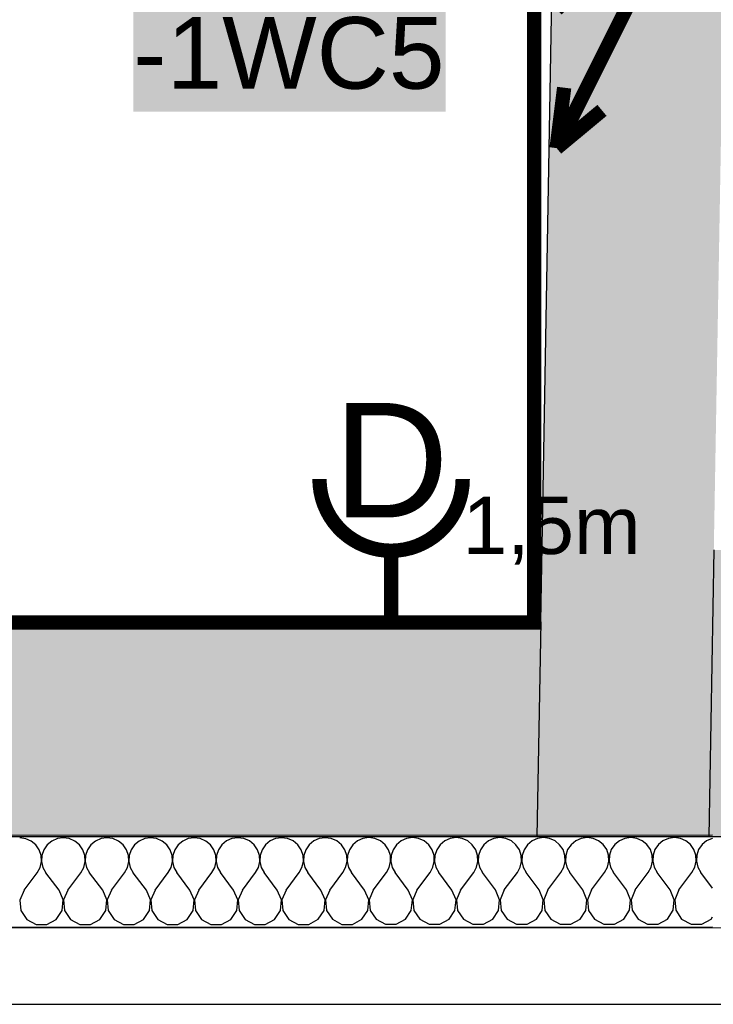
# Model space of a CAD drawing. Extents: x -12025 to 39812, y -30157 to 12.
# Tile 5 of 59: x 15102 to 16312, y -21292 to -19573. Entities that reach past the tile are written whole.
import ezdxf
from ezdxf.enums import TextEntityAlignment as Align

# ---------------------------------------------------------------- set-up
doc = ezdxf.new("R2010")
doc.units = 0
doc.header["$MEASUREMENT"] = 0
for name, color, linetype in [('0 (Pozadí)', 254, 'Continuous'), ('OÚ Dukovany půdorys podklad 2NP', 7, 'Continuous'), ('OÚ Dukovany rozváděče', 6, 'Continuous'), ('OÚ Dukovany zásuvky', 92, 'Continuous'), ('Zakladni', 7, 'Continuous')]:
    doc.layers.add(name, color=color, linetype=linetype)
doc.styles.add('Arial', font='txt')
doc.styles.add('Arial_B', font='txt')

# ---------------------------------------------------------------- blocks, each defined once
blk = doc.blocks.new('Zásuvka (24)')
at = {"color": 0, "linetype": 'Continuous', "const_width": 25}
for points in [[(0, -125, -0.414214), (-125, 0)], [(125, 0, -0.414214), (0, -125)]]:
    blk.add_lwpolyline(points, format="xyb", dxfattribs=at)
blk.add_lwpolyline([(0, -250), (0, -125)], dxfattribs=at)
at = {"color": 0, "linetype": 'Continuous', "style": 'Arial'}
blk.add_text('D', height=200, dxfattribs=at).set_placement((0, -66.9), align=Align.CENTER)
blk.add_text('1,5m', height=100, dxfattribs=at).set_placement((125, -130.7))
blk = doc.blocks.new('Stoupací vedení směrem nahoru')
at = {"color": 0, "linetype": 'Continuous'}
for points, const_width in [([(0, 52.8, 0.414214), (-52.8, 0)], 25), ([(0, 26.4, 0.414214), (-26.4, 0)], 52.8), ([(26.4, 0, 0.414214), (0, 26.4)], 52.8), ([(52.8, 0, 0.414214), (0, 52.8)], 25), ([(-26.4, 0, 0.414214), (0, -26.4)], 52.8), ([(0, -26.4, 0.414214), (26.4, 0)], 52.8), ([(-52.8, 0, 0.414214), (0, -52.8)], 25), ([(0, -52.8, 0.414214), (52.8, 0)], 25)]:
    blk.add_lwpolyline(points, format="xyb", dxfattribs=dict(at, const_width=const_width))
at = {"color": 0, "linetype": 'Continuous', "const_width": 25}
for points in [[(-211.1, -422.2), (0, 0)], [(-211.1, -422.2), (-197.9, -316.7)], [(-211.1, -422.2), (-131.9, -356.3)]]:
    blk.add_lwpolyline(points, dxfattribs=at)
blk = doc.blocks.new('(19)')
at = {"color": 7, "linetype": 'Continuous', "const_width": 25}
for points in [[(520, 0), (395, 125)], [(460, 55), (0, 55)]]:
    blk.add_lwpolyline(points, dxfattribs=at)
at = {"layer": '0 (Pozadí)', "linetype": 'Continuous'}
blk.add_solid([(-236.5, 25.1), (308.6, 25.1), (-236.5, -178.4), (308.6, -178.4)], dxfattribs=at)
at = {"color": 7, "linetype": 'Continuous', "style": 'Arial_B'}
blk.add_text('-1WC5', height=125, dxfattribs=at).set_placement((-236.5, -138.4))

msp = doc.modelspace()

# ---------------------------------------------------------------- linework, layer by layer
at = {"layer": 'OÚ Dukovany půdorys podklad 2NP', "color": 7, "linetype": 'Continuous'}
for p, q in [((16059.6, -17841.1), (16011, -20623.9)), ((16011, -20623.9), (14819.8, -20623.9)), ((14819.8, -20998.9), (16304.6, -20998.9)), ((16304.6, -20998.9), (16304.6, -20998.5)), ((16304.6, -20998.5), (17448.6, -20998.5))]:
    msp.add_line(p, q, dxfattribs=at)
at = {"layer": 'OÚ Dukovany půdorys podklad 2NP', "color": 8, "linetype": 'Continuous'}
for p, q in [((16313.3, -20498.5), (16304.5, -20998.9)), ((16011.1, -20623.9), (16004.5, -20998.9))]:
    msp.add_line(p, q, dxfattribs=at)
at = {"layer": 'OÚ Dukovany půdorys podklad 2NP', "color": 1, "linetype": 'Continuous'}
for p, q in [((16311.1, -20996.7), (14819.8, -20997.4)), ((14819.9, -21157.4), (16311.2, -21156.7)), ((32159.3, -21157), (11676.2, -21158.9)), ((11541.1, -21291.7), (32292.1, -21289.8))]:
    msp.add_line(p, q, dxfattribs=at)
at = {"layer": 'OÚ Dukovany půdorys podklad 2NP', "color": 21, "linetype": 'Continuous'}
for p, q in [((15112.2, -21002.6), (15101.8, -21001.1)), ((15177.9, -21001.1), (15167.5, -21002.5)), ((15188.4, -21002.5), (15177.9, -21001.1)), ((15254.1, -21001), (15243.7, -21002.5)), ((15264.6, -21002.5), (15254.1, -21001)), ((15330.3, -21001), (15319.9, -21002.5)), ((15340.7, -21002.5), (15330.3, -21001)), ((15406.5, -21001), (15396.1, -21002.4)), ((15416.9, -21002.4), (15406.5, -21001)), ((15482.7, -21000.9), (15472.3, -21002.4)), ((15493.1, -21002.4), (15482.7, -21000.9)), ((15558.9, -21000.9), (15548.5, -21002.4)), ((15569.3, -21002.3), (15558.9, -21000.9)), ((15635.1, -21000.9), (15624.7, -21002.3)), ((15645.5, -21002.3), (15635.1, -21000.9)), ((15711.3, -21000.8), (15700.9, -21002.3)), ((15721.7, -21002.3), (15711.3, -21000.8)), ((15787.5, -21000.8), (15777.1, -21002.2)), ((15797.9, -21002.2), (15787.5, -21000.8)), ((15863.7, -21000.8), (15853.3, -21002.2)), ((15874.1, -21002.2), (15863.7, -21000.8)), ((15939.9, -21000.7), (15929.4, -21002.2)), ((15950.3, -21002.2), (15939.9, -21000.7)), ((16016, -21000.7), (16005.6, -21002.1)), ((16026.5, -21002.1), (16016, -21000.7)), ((16092.2, -21000.6), (16081.8, -21002.1)), ((16102.6, -21002.1), (16092.2, -21000.6)), ((16112.3, -21006.3), (16102.6, -21002.1)), ((16158, -21002.1), (16148.4, -21006.3)), ((16168.4, -21000.6), (16158, -21002.1)), ((16178.8, -21002.1), (16168.4, -21000.6)), ((16188.5, -21006.3), (16178.8, -21002.1)), ((16234.2, -21002), (16224.6, -21006.3)), ((16244.6, -21000.6), (16234.2, -21002)), ((16255, -21002), (16244.6, -21000.6)), ((16264.6, -21006.3), (16255, -21002)), ((16310.4, -21002), (16300.8, -21006.2)), ((16311.1, -21001.9), (16310.4, -21002)), ((15121.8, -21006.8), (15112.2, -21002.6)), ((15129.9, -21013.5), (15121.8, -21006.8)), ((15135.8, -21022.2), (15129.9, -21013.5)), ((15149.8, -21013.5), (15143.9, -21022.2)), ((15157.9, -21006.8), (15149.8, -21013.5)), ((15167.5, -21002.5), (15157.9, -21006.8)), ((15198, -21006.8), (15188.4, -21002.5)), ((15206.1, -21013.5), (15198, -21006.8)), ((15212, -21022.1), (15206.1, -21013.5)), ((15226, -21013.5), (15220.1, -21022.1)), ((15234.1, -21006.7), (15226, -21013.5)), ((15243.7, -21002.5), (15234.1, -21006.7)), ((15274.2, -21006.7), (15264.6, -21002.5)), ((15282.3, -21013.4), (15274.2, -21006.7)), ((15288.2, -21022.1), (15282.3, -21013.4)), ((15302.2, -21013.4), (15296.3, -21022.1)), ((15310.3, -21006.7), (15302.2, -21013.4)), ((15319.9, -21002.5), (15310.3, -21006.7)), ((15350.4, -21006.7), (15340.7, -21002.5)), ((15358.5, -21013.4), (15350.4, -21006.7)), ((15364.4, -21022.1), (15358.5, -21013.4)), ((15378.4, -21013.4), (15372.5, -21022)), ((15386.5, -21006.7), (15378.4, -21013.4)), ((15396.1, -21002.4), (15386.5, -21006.7)), ((15426.6, -21006.7), (15416.9, -21002.4)), ((15434.6, -21013.4), (15426.6, -21006.7)), ((15440.6, -21022), (15434.6, -21013.4)), ((15454.6, -21013.3), (15448.6, -21022)), ((15462.7, -21006.6), (15454.6, -21013.3)), ((15472.3, -21002.4), (15462.7, -21006.6)), ((15502.7, -21006.6), (15493.1, -21002.4)), ((15510.8, -21013.3), (15502.7, -21006.6)), ((15516.8, -21022), (15510.8, -21013.3)), ((15530.8, -21013.3), (15524.8, -21022)), ((15538.9, -21006.6), (15530.8, -21013.3)), ((15548.5, -21002.4), (15538.9, -21006.6)), ((15578.9, -21006.6), (15569.3, -21002.3)), ((15587, -21013.3), (15578.9, -21006.6)), ((15593, -21021.9), (15587, -21013.3)), ((15607, -21013.3), (15601, -21021.9)), ((15615.1, -21006.6), (15607, -21013.3)), ((15624.7, -21002.3), (15615.1, -21006.6)), ((15655.1, -21006.5), (15645.5, -21002.3)), ((15663.2, -21013.2), (15655.1, -21006.5)), ((15669.2, -21021.9), (15663.2, -21013.2)), ((15683.2, -21013.2), (15677.2, -21021.9)), ((15691.3, -21006.5), (15683.2, -21013.2)), ((15700.9, -21002.3), (15691.3, -21006.5)), ((15731.3, -21006.5), (15721.7, -21002.3)), ((15739.4, -21013.2), (15731.3, -21006.5)), ((15745.4, -21021.9), (15739.4, -21013.2)), ((15759.4, -21013.2), (15753.4, -21021.9)), ((15767.4, -21006.5), (15759.4, -21013.2)), ((15777.1, -21002.2), (15767.4, -21006.5)), ((15807.5, -21006.5), (15797.9, -21002.2)), ((15815.6, -21013.2), (15807.5, -21006.5)), ((15821.6, -21021.8), (15815.6, -21013.2)), ((15835.5, -21013.2), (15829.6, -21021.8)), ((15843.6, -21006.5), (15835.5, -21013.2)), ((15853.3, -21002.2), (15843.6, -21006.5)), ((15883.7, -21006.4), (15874.1, -21002.2)), ((15891.8, -21013.1), (15883.7, -21006.4)), ((15897.7, -21021.8), (15891.8, -21013.1)), ((15911.7, -21013.1), (15905.8, -21021.8)), ((15919.8, -21006.4), (15911.7, -21013.1)), ((15929.4, -21002.2), (15919.8, -21006.4)), ((15959.9, -21006.4), (15950.3, -21002.2)), ((15968, -21013.1), (15959.9, -21006.4)), ((15973.9, -21021.8), (15968, -21013.1)), ((15987.9, -21013.1), (15982, -21021.8)), ((15996, -21006.4), (15987.9, -21013.1)), ((16005.6, -21002.1), (15996, -21006.4)), ((16036.1, -21006.4), (16026.5, -21002.1)), ((16044.2, -21013.1), (16036.1, -21006.4)), ((16050.1, -21021.7), (16044.2, -21013.1)), ((16064.1, -21013.1), (16058.2, -21021.7)), ((16072.2, -21006.3), (16064.1, -21013.1)), ((16081.8, -21002.1), (16072.2, -21006.3)), ((16120.4, -21013), (16112.3, -21006.3)), ((16126.3, -21021.7), (16120.4, -21013)), ((16140.3, -21013), (16134.4, -21021.7)), ((16148.4, -21006.3), (16140.3, -21013)), ((16196.6, -21013), (16188.5, -21006.3)), ((16202.5, -21021.6), (16196.6, -21013)), ((16216.5, -21013), (16210.6, -21021.6)), ((16224.6, -21006.3), (16216.5, -21013)), ((16272.7, -21013), (16264.6, -21006.3)), ((16278.7, -21021.6), (16272.7, -21013)), ((16292.7, -21012.9), (16286.7, -21021.6)), ((16300.8, -21006.2), (16292.7, -21012.9)), ((15139.2, -21032.1), (15135.8, -21022.2)), ((15139.7, -21042.6), (15139.2, -21032.1)), ((15140.5, -21032.1), (15140, -21042.6)), ((15143.9, -21022.2), (15140.5, -21032.1)), ((15215.4, -21032.1), (15212, -21022.1)), ((15215.9, -21042.6), (15215.4, -21032.1)), ((15216.7, -21032.1), (15216.2, -21042.6)), ((15220.1, -21022.1), (15216.7, -21032.1)), ((15291.6, -21032), (15288.2, -21022.1)), ((15292.1, -21042.5), (15291.6, -21032)), ((15292.9, -21032), (15292.4, -21042.5)), ((15296.3, -21022.1), (15292.9, -21032)), ((15367.8, -21032), (15364.4, -21022.1)), ((15368.3, -21042.5), (15367.8, -21032)), ((15369.1, -21032), (15368.6, -21042.5)), ((15372.5, -21022), (15369.1, -21032)), ((15444, -21032), (15440.6, -21022)), ((15444.5, -21042.5), (15444, -21032)), ((15445.3, -21032), (15444.8, -21042.5)), ((15448.6, -21022), (15445.3, -21032)), ((15520.2, -21031.9), (15516.8, -21022)), ((15520.7, -21042.4), (15520.2, -21031.9)), ((15521.5, -21031.9), (15521, -21042.4)), ((15524.8, -21022), (15521.5, -21031.9)), ((15596.3, -21031.9), (15593, -21021.9)), ((15596.9, -21042.4), (15596.3, -21031.9)), ((15597.7, -21031.9), (15597.2, -21042.4)), ((15601, -21021.9), (15597.7, -21031.9)), ((15672.5, -21031.9), (15669.2, -21021.9)), ((15673.1, -21042.4), (15672.5, -21031.9)), ((15673.9, -21031.9), (15673.4, -21042.4)), ((15677.2, -21021.9), (15673.9, -21031.9)), ((15748.7, -21031.8), (15745.4, -21021.9)), ((15749.2, -21042.3), (15748.7, -21031.8)), ((15750.1, -21031.8), (15749.6, -21042.3)), ((15753.4, -21021.9), (15750.1, -21031.8)), ((15824.9, -21031.8), (15821.6, -21021.8)), ((15825.4, -21042.3), (15824.9, -21031.8)), ((15826.2, -21031.8), (15825.7, -21042.3)), ((15829.6, -21021.8), (15826.2, -21031.8)), ((15901.1, -21031.8), (15897.7, -21021.8)), ((15901.6, -21042.3), (15901.1, -21031.8)), ((15902.4, -21031.8), (15901.9, -21042.3)), ((15905.8, -21021.8), (15902.4, -21031.8)), ((15977.3, -21031.7), (15973.9, -21021.8)), ((15977.8, -21042.2), (15977.3, -21031.7)), ((15978.6, -21031.7), (15978.1, -21042.2)), ((15982, -21021.8), (15978.6, -21031.7)), ((16053.5, -21031.7), (16050.1, -21021.7)), ((16054, -21042.2), (16053.5, -21031.7)), ((16054.8, -21031.7), (16054.3, -21042.2)), ((16058.2, -21021.7), (16054.8, -21031.7)), ((16129.7, -21031.6), (16126.3, -21021.7)), ((16130.2, -21042.1), (16129.7, -21031.6)), ((16131, -21031.6), (16130.5, -21042.1)), ((16134.4, -21021.7), (16131, -21031.6)), ((16205.9, -21031.6), (16202.5, -21021.6)), ((16206.4, -21042.1), (16205.9, -21031.6)), ((16207.2, -21031.6), (16206.7, -21042.1)), ((16210.6, -21021.6), (16207.2, -21031.6)), ((16282.1, -21031.6), (16278.7, -21021.6)), ((16282.6, -21042.1), (16282.1, -21031.6)), ((16283.4, -21031.6), (16282.9, -21042.1)), ((16286.7, -21021.6), (16283.4, -21031.6)), ((15132.3, -21062.1), (15137.3, -21052.9)), ((15137.3, -21052.9), (15139.7, -21042.6)), ((15140, -21042.6), (15142.4, -21052.9)), ((15142.4, -21052.9), (15147.5, -21062)), ((15208.5, -21062), (15213.5, -21052.8)), ((15213.5, -21052.8), (15215.9, -21042.6)), ((15216.2, -21042.6), (15218.6, -21052.8)), ((15218.6, -21052.8), (15223.7, -21062)), ((15284.6, -21062), (15289.7, -21052.8)), ((15289.7, -21052.8), (15292.1, -21042.5)), ((15292.4, -21042.5), (15294.8, -21052.8)), ((15294.8, -21052.8), (15299.9, -21062)), ((15360.8, -21061.9), (15365.9, -21052.7)), ((15365.9, -21052.7), (15368.3, -21042.5)), ((15368.6, -21042.5), (15371, -21052.7)), ((15371, -21052.7), (15376.1, -21061.9)), ((15437, -21061.9), (15442.1, -21052.7)), ((15442.1, -21052.7), (15444.5, -21042.5)), ((15444.8, -21042.5), (15447.2, -21052.7)), ((15447.2, -21052.7), (15452.3, -21061.9)), ((15513.2, -21061.9), (15518.3, -21052.7)), ((15518.3, -21052.7), (15520.7, -21042.4)), ((15521, -21042.4), (15523.4, -21052.7)), ((15523.4, -21052.7), (15528.5, -21061.9)), ((15589.4, -21061.8), (15594.5, -21052.6)), ((15594.5, -21052.6), (15596.9, -21042.4)), ((15597.2, -21042.4), (15599.6, -21052.6)), ((15599.6, -21052.6), (15604.6, -21061.8)), ((15665.6, -21061.8), (15670.7, -21052.6)), ((15670.7, -21052.6), (15673.1, -21042.4)), ((15673.4, -21042.4), (15675.7, -21052.6)), ((15675.7, -21052.6), (15680.8, -21061.8)), ((15741.8, -21061.8), (15746.9, -21052.6)), ((15746.9, -21052.6), (15749.2, -21042.3)), ((15749.6, -21042.3), (15751.9, -21052.6)), ((15751.9, -21052.6), (15757, -21061.8)), ((15818, -21061.7), (15823.1, -21052.5)), ((15823.1, -21052.5), (15825.4, -21042.3)), ((15825.7, -21042.3), (15828.1, -21052.5)), ((15828.1, -21052.5), (15833.2, -21061.7)), ((15894.2, -21061.7), (15899.3, -21052.5)), ((15899.3, -21052.5), (15901.6, -21042.3)), ((15901.9, -21042.3), (15904.3, -21052.5)), ((15904.3, -21052.5), (15909.4, -21061.7)), ((15970.4, -21061.7), (15975.4, -21052.5)), ((15975.4, -21052.5), (15977.8, -21042.2)), ((15978.1, -21042.2), (15980.5, -21052.5)), ((15980.5, -21052.5), (15985.6, -21061.6)), ((16046.5, -21061.6), (16051.6, -21052.4)), ((16051.6, -21052.4), (16054, -21042.2)), ((16054.3, -21042.2), (16056.7, -21052.4)), ((16056.7, -21052.4), (16061.8, -21061.6)), ((16122.7, -21061.6), (16127.8, -21052.4)), ((16127.8, -21052.4), (16130.2, -21042.1)), ((16130.5, -21042.1), (16132.9, -21052.4)), ((16132.9, -21052.4), (16138, -21061.6)), ((16198.9, -21061.5), (16204, -21052.3)), ((16204, -21052.3), (16206.4, -21042.1)), ((16206.7, -21042.1), (16209.1, -21052.3)), ((16209.1, -21052.3), (16214.2, -21061.5)), ((16275.1, -21061.5), (16280.2, -21052.3)), ((16280.2, -21052.3), (16282.6, -21042.1)), ((16282.9, -21042.1), (16285.3, -21052.3)), ((16285.3, -21052.3), (16290.4, -21061.5)), ((15109.4, -21092.5), (15132.3, -21062.1)), ((15170.4, -21092.5), (15147.5, -21062)), ((15185.6, -21092.5), (15208.5, -21062)), ((15246.6, -21092.5), (15223.7, -21062)), ((15261.8, -21092.5), (15284.6, -21062)), ((15322.8, -21092.4), (15299.9, -21062)), ((15338, -21092.4), (15360.8, -21061.9)), ((15398.9, -21092.4), (15376.1, -21061.9)), ((15414.2, -21092.4), (15437, -21061.9)), ((15475.1, -21092.4), (15452.3, -21061.9)), ((15490.4, -21092.4), (15513.2, -21061.9)), ((15551.3, -21092.3), (15528.5, -21061.9)), ((15566.6, -21092.3), (15589.4, -21061.8)), ((15627.5, -21092.3), (15604.6, -21061.8)), ((15642.8, -21092.3), (15665.6, -21061.8)), ((15703.7, -21092.3), (15680.8, -21061.8)), ((15718.9, -21092.3), (15741.8, -21061.8)), ((15779.9, -21092.2), (15757, -21061.8)), ((15795.1, -21092.2), (15818, -21061.7)), ((15856.1, -21092.2), (15833.2, -21061.7)), ((15871.3, -21092.2), (15894.2, -21061.7)), ((15932.3, -21092.1), (15909.4, -21061.7)), ((15947.5, -21092.1), (15970.4, -21061.7)), ((16008.5, -21092.1), (15985.6, -21061.6)), ((16023.7, -21092.1), (16046.5, -21061.6)), ((16084.7, -21092.1), (16061.8, -21061.6)), ((16099.9, -21092.1), (16122.7, -21061.6)), ((16160.8, -21092), (16138, -21061.6)), ((16176.1, -21092), (16198.9, -21061.5)), ((16237, -21092), (16214.2, -21061.5)), ((16252.3, -21092), (16275.1, -21061.5)), ((16311.1, -21089.2), (16290.4, -21061.5)), ((15109.4, -21092.5), (15102.2, -21109.7)), ((15177.6, -21109.6), (15170.4, -21092.5)), ((15185.6, -21092.5), (15178.4, -21109.6)), ((15253.8, -21109.6), (15246.6, -21092.5)), ((15261.8, -21092.5), (15254.6, -21109.6)), ((15329.9, -21109.5), (15322.8, -21092.4)), ((15338, -21092.4), (15330.8, -21109.5)), ((15406.1, -21109.5), (15398.9, -21092.4)), ((15414.2, -21092.4), (15407, -21109.5)), ((15482.3, -21109.5), (15475.1, -21092.4)), ((15490.4, -21092.4), (15483.2, -21109.5)), ((15558.5, -21109.4), (15551.3, -21092.3)), ((15566.6, -21092.3), (15559.4, -21109.4)), ((15634.7, -21109.4), (15627.5, -21092.3)), ((15642.8, -21092.3), (15635.6, -21109.4)), ((15710.9, -21109.4), (15703.7, -21092.3)), ((15718.9, -21092.3), (15711.8, -21109.4)), ((15787.1, -21109.3), (15779.9, -21092.2)), ((15795.1, -21092.2), (15788, -21109.3)), ((15863.3, -21109.3), (15856.1, -21092.2)), ((15871.3, -21092.2), (15864.2, -21109.3)), ((15939.5, -21109.3), (15932.3, -21092.1)), ((15947.5, -21092.1), (15940.3, -21109.3)), ((16015.7, -21109.2), (16008.5, -21092.1)), ((16023.7, -21092.1), (16016.5, -21109.2)), ((16091.9, -21109.2), (16084.7, -21092.1)), ((16099.9, -21092.1), (16092.7, -21109.2)), ((16168, -21109.1), (16160.8, -21092)), ((16176.1, -21092), (16168.9, -21109.1)), ((16244.2, -21109.1), (16237, -21092)), ((16252.3, -21092), (16245.1, -21109.1)), ((15102.2, -21109.7), (15104, -21128.1)), ((15175.8, -21128.1), (15177.6, -21109.6)), ((15178.4, -21109.6), (15180.2, -21128.1)), ((15252, -21128.1), (15253.8, -21109.6)), ((15254.6, -21109.6), (15256.4, -21128.1)), ((15328.2, -21128), (15329.9, -21109.5)), ((15330.8, -21109.5), (15332.6, -21128)), ((15404.4, -21128), (15406.1, -21109.5)), ((15407, -21109.5), (15408.8, -21128)), ((15480.6, -21128), (15482.3, -21109.5)), ((15483.2, -21109.5), (15485, -21127.9)), ((15556.8, -21127.9), (15558.5, -21109.4)), ((15559.4, -21109.4), (15561.2, -21127.9)), ((15633, -21127.9), (15634.7, -21109.4)), ((15635.6, -21109.4), (15637.3, -21127.9)), ((15709.2, -21127.8), (15710.9, -21109.4)), ((15711.8, -21109.4), (15713.5, -21127.8)), ((15785.3, -21127.8), (15787.1, -21109.3)), ((15788, -21109.3), (15789.7, -21127.8)), ((15861.5, -21127.8), (15863.3, -21109.3)), ((15864.2, -21109.3), (15865.9, -21127.8)), ((15937.7, -21127.7), (15939.5, -21109.3)), ((15940.3, -21109.3), (15942.1, -21127.7)), ((16013.9, -21127.7), (16015.7, -21109.2)), ((16016.5, -21109.2), (16018.3, -21127.7)), ((16090.1, -21127.7), (16091.9, -21109.2)), ((16092.7, -21109.2), (16094.5, -21127.7)), ((16166.3, -21127.6), (16168, -21109.1)), ((16168.9, -21109.1), (16170.7, -21127.6)), ((16242.5, -21127.6), (16244.2, -21109.1)), ((16245.1, -21109.1), (16246.9, -21127.6)), ((15104, -21128.1), (15114.3, -21143.6)), ((15165.6, -21143.6), (15175.8, -21128.1)), ((15180.2, -21128.1), (15190.5, -21143.5)), ((15241.7, -21143.5), (15252, -21128.1)), ((15256.4, -21128.1), (15266.7, -21143.5)), ((15317.9, -21143.5), (15328.2, -21128)), ((15332.6, -21128), (15342.9, -21143.5)), ((15394.1, -21143.4), (15404.4, -21128)), ((15408.8, -21128), (15419.1, -21143.4)), ((15470.3, -21143.4), (15480.6, -21128)), ((15485, -21127.9), (15495.2, -21143.4)), ((15546.5, -21143.4), (15556.8, -21127.9)), ((15561.2, -21127.9), (15571.4, -21143.4)), ((15622.7, -21143.3), (15633, -21127.9)), ((15637.3, -21127.9), (15647.6, -21143.3)), ((15698.9, -21143.3), (15709.2, -21127.8)), ((15713.5, -21127.8), (15723.8, -21143.3)), ((15775.1, -21143.3), (15785.3, -21127.8)), ((15789.7, -21127.8), (15800, -21143.3)), ((15851.3, -21143.2), (15861.5, -21127.8)), ((15865.9, -21127.8), (15876.2, -21143.2)), ((15927.5, -21143.2), (15937.7, -21127.7)), ((15942.1, -21127.7), (15952.4, -21143.2)), ((16003.7, -21143.2), (16013.9, -21127.7)), ((16018.3, -21127.7), (16028.6, -21143.1)), ((16079.8, -21143.1), (16090.1, -21127.7)), ((16094.5, -21127.7), (16104.8, -21143.1)), ((16156, -21143.1), (16166.3, -21127.6)), ((16170.7, -21127.6), (16181, -21143.1)), ((16232.2, -21143), (16242.5, -21127.6)), ((16246.9, -21127.6), (16257.1, -21143)), ((16308.4, -21143), (16311.2, -21138.9)), ((15114.3, -21143.6), (15130.6, -21152.3)), ((15130.6, -21152.3), (15149.2, -21152.3)), ((15149.2, -21152.3), (15165.6, -21143.6)), ((15190.5, -21143.5), (15206.8, -21152.3)), ((15206.8, -21152.3), (15225.4, -21152.3)), ((15225.4, -21152.3), (15241.7, -21143.5)), ((15266.7, -21143.5), (15283, -21152.3)), ((15283, -21152.3), (15301.6, -21152.3)), ((15301.6, -21152.3), (15317.9, -21143.5)), ((15342.9, -21143.5), (15359.2, -21152.2)), ((15359.2, -21152.2), (15377.8, -21152.2)), ((15377.8, -21152.2), (15394.1, -21143.4)), ((15419.1, -21143.4), (15435.4, -21152.2)), ((15435.4, -21152.2), (15454, -21152.2)), ((15454, -21152.2), (15470.3, -21143.4)), ((15495.2, -21143.4), (15511.6, -21152.2)), ((15511.6, -21152.2), (15530.2, -21152.1)), ((15530.2, -21152.1), (15546.5, -21143.4)), ((15571.4, -21143.4), (15587.8, -21152.1)), ((15587.8, -21152.1), (15606.3, -21152.1)), ((15606.3, -21152.1), (15622.7, -21143.3)), ((15647.6, -21143.3), (15664, -21152.1)), ((15664, -21152.1), (15682.5, -21152.1)), ((15682.5, -21152.1), (15698.9, -21143.3)), ((15723.8, -21143.3), (15740.2, -21152)), ((15740.2, -21152), (15758.7, -21152)), ((15758.7, -21152), (15775.1, -21143.3)), ((15800, -21143.3), (15816.4, -21152)), ((15816.4, -21152), (15834.9, -21152)), ((15834.9, -21152), (15851.3, -21143.2)), ((15876.2, -21143.2), (15892.6, -21152)), ((15892.6, -21152), (15911.1, -21152)), ((15911.1, -21152), (15927.5, -21143.2)), ((15952.4, -21143.2), (15968.7, -21151.9)), ((15968.7, -21151.9), (15987.3, -21151.9)), ((15987.3, -21151.9), (16003.7, -21143.2)), ((16028.6, -21143.1), (16044.9, -21151.9)), ((16044.9, -21151.9), (16063.5, -21151.9)), ((16063.5, -21151.9), (16079.8, -21143.1)), ((16104.8, -21143.1), (16121.1, -21151.9)), ((16121.1, -21151.9), (16139.7, -21151.9)), ((16139.7, -21151.9), (16156, -21143.1)), ((16181, -21143.1), (16197.3, -21151.8)), ((16197.3, -21151.8), (16215.9, -21151.8)), ((16215.9, -21151.8), (16232.2, -21143)), ((16257.1, -21143), (16273.5, -21151.8)), ((16273.5, -21151.8), (16292.1, -21151.8)), ((16292.1, -21151.8), (16308.4, -21143))]:
    msp.add_line(p, q, dxfattribs=at)
at = {"layer": 'OÚ Dukovany půdorys podklad 2NP', "color": 254, "linetype": 'Continuous'}
for points in [[(16311.1, -20623.9), (16359.5, -17846.4), (16011, -20623.9), (16059.6, -17841.1)], [(16304.6, -20998.5), (17448.6, -20998.5), (16313.3, -20498.5), (17448.6, -20498.5)], [(16011, -20623.9), (14819.8, -20623.9), (16004.5, -20998.9), (14819.8, -20998.9)], [(16004.5, -20998.9), (16304.6, -20998.9), (16011, -20623.9)], [(16311.1, -20623.9), (16011, -20623.9), (16304.6, -20998.9)]]:
    msp.add_solid(points, dxfattribs=at)
at = {"layer": 'OÚ Dukovany zásuvky', "linetype": 'Continuous', "const_width": 25}
for points in [[(15750, -20625), (16000, -20625), (16000, -18875)], [(15750, -20625), (15125, -20625), (14500, -20625), (14500, -20250)]]:
    msp.add_lwpolyline(points, dxfattribs=at)

# ---------------------------------------------------------------- block references
at = {"layer": 'OÚ Dukovany rozváděče', "linetype": 'Continuous'}
msp.add_blockref('Stoupací vedení směrem nahoru', (16250, -19375), dxfattribs=at)
at = {"layer": 'OÚ Dukovany zásuvky', "linetype": 'Continuous'}
msp.add_blockref('Zásuvka (24)', (15750, -20375), dxfattribs=at)
at = {"layer": 'Zakladni', "color": 7, "linetype": 'Continuous'}
msp.add_blockref('(19)', (15536.5, -19555.1), dxfattribs=at)

doc.saveas('drawing.dxf')
